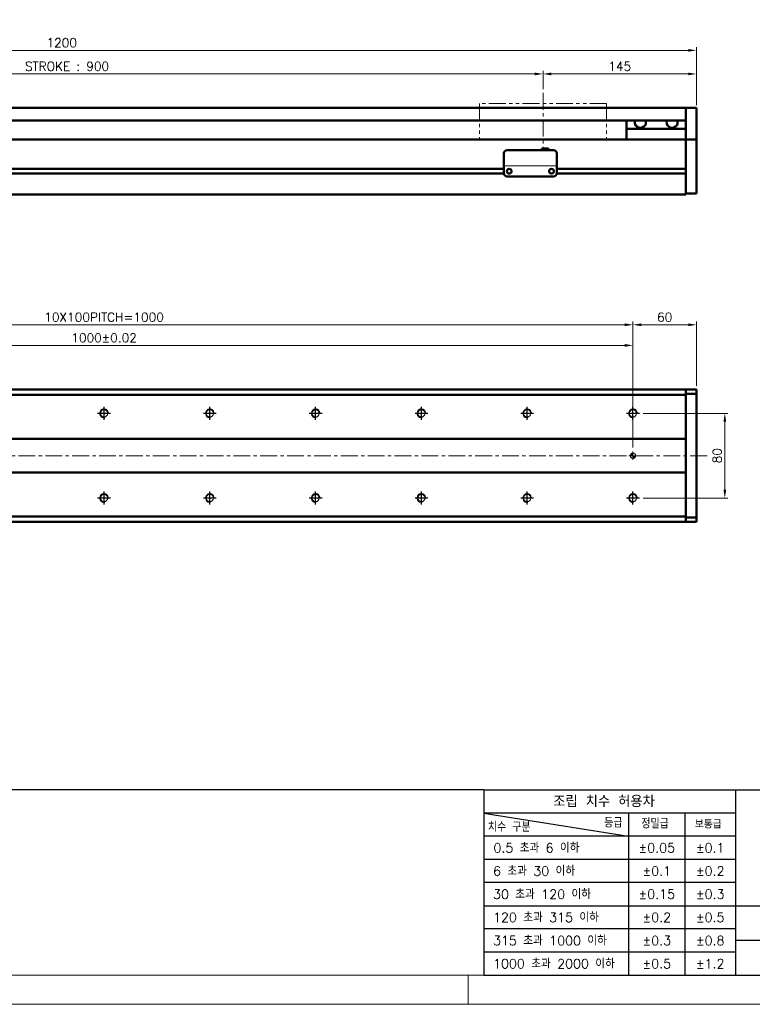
# Model space of a CAD drawing. Header units: millimetres. Extents: x 46891 to 50846, y 6223 to 10155.
# Tile 2 of 4: x 49272 to 49965, y 8529 to 9459. Entities that reach past the tile are written whole.
import ezdxf

# ---------------------------------------------------------------- set-up
doc = ezdxf.new("R2010")
doc.units = ezdxf.units.MM
doc.header["$LTSCALE"] = 0.5
doc.linetypes.add('CENTER', pattern=[50.8, 31.75, -6.35, 6.35, -6.35])
doc.linetypes.add('PHANTOM', pattern=[63.5, 31.75, -6.35, 6.35, -6.35, 6.35, -6.35])
doc.layers.get('0').update_dxf_attribs({"lineweight": 20})
doc.layers.add('1', color=1, linetype='CENTER', lineweight=13)
doc.layers.add('외형선(ISO)', color=7, linetype='Continuous', lineweight=50)
for name, color, linetype in [('3', 3, 'Continuous'), ('C', 1, 'CENTER'), ('DIM', 4, 'Continuous')]:
    doc.layers.add(name, color=color, linetype=linetype)
doc.styles.add('DSR TEXT', font='romans.shx', dxfattribs={"bigfont": 'whgtxt.shx'})
doc.styles.get("Standard").update_dxf_attribs({"font": 'romans.shx', "bigfont": 'whgtxt.shx'})
doc.dimstyles.new('DSR', dxfattribs={"dimscale": 2, "dimtxt": 3, "dimasz": 3, "dimexe": 0.5, "dimexo": 0.5, "dimgap": 0.5, "dimtad": 1, "dimdsep": 46, "dimtxsty": 'Standard', "dimcen": 2.5, "dimclrd": 4, "dimclre": 4, "dimclrt": 2, "dimadec": 0, "dimazin": 2, "dimtfac": 1, "dimtmove": 0, "dimatfit": 3, "dimfxl": 0, "dimlwd": -1, "dimlwe": -1, "dimarcsym": 0})

# ---------------------------------------------------------------- blocks, each defined once
blk = doc.blocks.new('A$C13F00394')
at = {"layer": '3'}
for p, q in [((0, 32), (-207.68, 32)), ((0, 32), (202.32, 32)), ((0, 32), (0, 0)), ((43.43, 32), (43.43, 0)), ((0, 28), (25, 24)), ((43.43, 28), (0, 28)), ((25, 28), (25, 0)), ((34.7, 28), (34.7, 0)), ((43.43, 24), (0, 24)), ((43.43, 20), (0, 20)), ((43.43, 16), (0, 16)), ((0, 12), (129.32, 12)), ((43.43, 8), (0, 8)), ((97.32, 6), (43.43, 6)), ((43.43, 4), (0, 4)), ((0, 0), (202.32, 0))]:
    blk.add_line(p, q, dxfattribs=at)
at = {"color": 0, "style": 'DSR TEXT'}
for s, height, p in [('조립 치수 허용차', 2, (11.97, 29.02)), ('치수 구분', 1.5, (0.69, 24.78)), ('등급', 1.5, (20.77, 25.52)), ('정밀급', 1.5, (27.18, 25.37)), ('보통급', 1.3, (36.41, 25.38)), (' 0.5 초과 6 이하', 1.6, (0.56, 21.19)), (' 6 초과 30 이하', 1.6, (0.49, 17.19)), (' 30 초과 120 이하', 1.6, (0.49, 13.19)), (' 120 초과 315 이하', 1.6, (0.49, 9.19)), (' 315 초과 1000 이하', 1.6, (0.49, 5.19)), (' 1000 초과 2000 이하', 1.6, (0.49, 1.19))]:
    blk.add_text(s, height=height, dxfattribs=at).set_placement(p)
at = {"color": 0, "char_height": 1.6, "attachment_point": 5, "style": 'DSR TEXT'}
for s, insert in [('%%P0.05', (29.85, 22)), ('%%P0.1', (39.07, 22)), ('%%P0.1', (29.85, 18)), ('%%P0.2', (39.07, 18)), ('%%P0.15', (29.85, 14)), ('%%P0.3', (39.07, 14)), ('%%P0.2', (29.85, 10)), ('%%P0.5', (39.07, 10)), ('%%P0.3', (29.85, 6)), ('%%P0.8', (39.07, 6)), ('%%P0.5', (29.85, 2)), ('%%P1.2', (39.07, 2))]:
    blk.add_mtext(s, dxfattribs=dict(at, insert=insert))
blk = doc.blocks.new('A$C1C1952E1')
at = {"color": 1}
blk.add_lwpolyline([(0, 0), (420, 0), (420, 297), (0, 297)], close=True, dxfattribs=at)
at = {"color": 3}
blk.add_lwpolyline([(5, 5), (415, 5), (415, 292), (5, 292)], close=True, dxfattribs=at)
blk = doc.blocks.new('*D116')
at = {"color": 1, "linetype": 'ByBlock'}
for p, q in [((49767.19, 9393.56), (49767.19, 9410.91)), ((49904.39, 9407.91), (49774.99, 9407.91)), ((49912.19, 9378.56), (49912.19, 9410.91))]:
    blk.add_line(p, q, dxfattribs=at)
at = {"color": 1}
for points in [[(49774.99, 9409.22), (49774.99, 9406.61), (49767.19, 9407.91)], [(49904.39, 9409.22), (49904.39, 9406.61), (49912.19, 9407.91)]]:
    blk.add_solid(points, dxfattribs=at)
at = {"layer": 'Defpoints', "color": 0}
for p in [(49767.19, 9407.91), (49767.19, 9389.96), (49912.19, 9374.96)]:
    blk.add_point(p, dxfattribs=at)
at = {"color": 3, "insert": (49839.69, 9415.11), "char_height": 8.4, "attachment_point": 5, "style": 'DSR TEXT'}
blk.add_mtext('145', dxfattribs=at)
blk = doc.blocks.new('*D117')
at = {"color": 1, "linetype": 'ByBlock'}
for p, q in [((48867.19, 9393.56), (48867.19, 9410.91)), ((48874.99, 9407.91), (49759.39, 9407.91)), ((49767.19, 9393.56), (49767.19, 9410.91))]:
    blk.add_line(p, q, dxfattribs=at)
at = {"color": 1}
for points in [[(48874.99, 9409.22), (48874.99, 9406.61), (48867.19, 9407.91)], [(49759.39, 9409.22), (49759.39, 9406.61), (49767.19, 9407.91)]]:
    blk.add_solid(points, dxfattribs=at)
at = {"layer": 'Defpoints', "color": 0}
for p in [(49767.19, 9407.91), (48867.19, 9389.96), (49767.19, 9389.96)]:
    blk.add_point(p, dxfattribs=at)
at = {"color": 3, "insert": (49317.19, 9415.11), "char_height": 8.4, "attachment_point": 5, "style": 'DSR TEXT'}
blk.add_mtext('STROKE : 900', dxfattribs=at)
blk = doc.blocks.new('*D119')
at = {"color": 1, "linetype": 'ByBlock'}
for p, q in [((48712.19, 9379.56), (48712.19, 9433.19)), ((49912.19, 9379.56), (49912.19, 9433.19)), ((48719.99, 9430.19), (49904.39, 9430.19))]:
    blk.add_line(p, q, dxfattribs=at)
at = {"color": 1}
for points in [[(48719.99, 9431.49), (48719.99, 9428.89), (48712.19, 9430.19)], [(49904.39, 9431.49), (49904.39, 9428.89), (49912.19, 9430.19)]]:
    blk.add_solid(points, dxfattribs=at)
at = {"layer": 'Defpoints', "color": 0}
for p in [(49912.19, 9430.19), (48712.19, 9375.96), (49912.19, 9375.96)]:
    blk.add_point(p, dxfattribs=at)
at = {"color": 3, "insert": (49312.19, 9437.39), "char_height": 8.4, "attachment_point": 5, "style": 'DSR TEXT'}
blk.add_mtext('1200', dxfattribs=at)
blk = doc.blocks.new('A$C33E56CC6')
h = blk.add_hatch()
h.set_pattern_fill('ANSI31', color=256, style=0)
h.set_pattern_definition([(45, (-7065.45672, -6508.5399), (-0.0883883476, 0.0883883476), [])])
h.paths.add_polyline_path([(4, 6.5, 0.414214), (1.5, 4), (4, 4)])
h.paths.add_polyline_path([(6.5, 4), (4, 4), (4, 1.5, 0.414214)])
blk.add_circle((4, 4), 2.5)
at = {"layer": '1'}
for p, q in [((0, 4), (8, 4)), ((4, 0), (4, 8))]:
    blk.add_line(p, q, dxfattribs=at)
blk = doc.blocks.new('tap8')
blk.add_circle((0, 0), 3.4)
at = {"layer": 'C', "color": 1, "linetype": 'CENTER'}
for p, q in [((-6.05, 0), (6.05, 0)), ((0, -6.05), (0, 6.05))]:
    blk.add_line(p, q, dxfattribs=at)
at = {"layer": 'DIM', "color": 3}
blk.add_arc((0, 0), 4, 263.84551, 189.43144, dxfattribs=at)
blk = doc.blocks.new('*D120')
at = {"color": 1, "linetype": 'ByBlock'}
for p, q in [((48852.19, 9054.87), (48852.19, 9154.46)), ((49852.19, 9054.87), (49852.19, 9154.46)), ((48859.99, 9151.46), (49844.39, 9151.46))]:
    blk.add_line(p, q, dxfattribs=at)
at = {"color": 1}
for points in [[(48859.99, 9152.76), (48859.99, 9150.16), (48852.19, 9151.46)], [(49844.39, 9152.76), (49844.39, 9150.16), (49852.19, 9151.46)]]:
    blk.add_solid(points, dxfattribs=at)
at = {"layer": 'Defpoints', "color": 0}
for p in [(49852.19, 9151.46), (48852.19, 9051.27), (49852.19, 9051.27)]:
    blk.add_point(p, dxfattribs=at)
at = {"color": 3, "insert": (49352.19, 9158.66), "char_height": 8.4, "attachment_point": 5, "style": 'DSR TEXT'}
blk.add_mtext('1000%%P0.02', dxfattribs=at)
blk = doc.blocks.new('*D122')
at = {"color": 1, "linetype": 'ByBlock'}
for p, q in [((49852.19, 9098.48), (49852.19, 9173.94)), ((49912.19, 9113.37), (49912.19, 9173.94)), ((49859.99, 9170.94), (49904.39, 9170.94))]:
    blk.add_line(p, q, dxfattribs=at)
at = {"color": 1}
for points in [[(49859.99, 9172.24), (49859.99, 9169.64), (49852.19, 9170.94)], [(49904.39, 9172.24), (49904.39, 9169.64), (49912.19, 9170.94)]]:
    blk.add_solid(points, dxfattribs=at)
at = {"layer": 'Defpoints', "color": 0}
for p in [(49912.19, 9170.94), (49912.19, 9109.77), (49852.19, 9094.88)]:
    blk.add_point(p, dxfattribs=at)
at = {"color": 3, "insert": (49882.19, 9178.14), "char_height": 8.4, "attachment_point": 5, "style": 'DSR TEXT'}
blk.add_mtext('60', dxfattribs=at)
blk = doc.blocks.new('*D125')
at = {"color": 1, "linetype": 'ByBlock'}
for p, q in [((48852.19, 9096.92), (48852.19, 9173.94)), ((49852.19, 9096.92), (49852.19, 9173.94)), ((48859.99, 9170.94), (49844.39, 9170.94))]:
    blk.add_line(p, q, dxfattribs=at)
at = {"color": 1}
for points in [[(48859.99, 9172.24), (48859.99, 9169.64), (48852.19, 9170.94)], [(49844.39, 9172.24), (49844.39, 9169.64), (49852.19, 9170.94)]]:
    blk.add_solid(points, dxfattribs=at)
at = {"layer": 'Defpoints', "color": 0}
for p in [(49852.19, 9170.94), (48852.19, 9093.32), (49852.19, 9093.32)]:
    blk.add_point(p, dxfattribs=at)
at = {"color": 3, "insert": (49352.19, 9178.14), "char_height": 8.4, "attachment_point": 5, "style": 'DSR TEXT'}
blk.add_mtext('10X100PITCH=1000', dxfattribs=at)
blk = doc.blocks.new('*D126')
at = {"color": 1, "linetype": 'ByBlock'}
for p, q in [((49861.84, 9087.27), (49942.03, 9087.27)), ((49939.03, 9015.07), (49939.03, 9079.47)), ((49861.84, 9007.27), (49942.03, 9007.27))]:
    blk.add_line(p, q, dxfattribs=at)
at = {"color": 1}
for points in [[(49937.73, 9079.47), (49940.33, 9079.47), (49939.03, 9087.27)], [(49937.73, 9015.07), (49940.33, 9015.07), (49939.03, 9007.27)]]:
    blk.add_solid(points, dxfattribs=at)
at = {"layer": 'Defpoints', "color": 0}
for p in [(49858.24, 9087.27), (49939.03, 9087.27), (49858.24, 9007.27)]:
    blk.add_point(p, dxfattribs=at)
at = {"color": 3, "insert": (49931.83, 9047.27), "char_height": 8.4, "attachment_point": 5, "rotation": 90, "style": 'DSR TEXT'}
blk.add_mtext('80', dxfattribs=at)

msp = doc.modelspace()

# ---------------------------------------------------------------- linework, layer by layer
at = {"color": 6, "linetype": 'PHANTOM'}
for p, q in [((49827.18959, 9379.96408), (49707.18959, 9379.96408)), ((49707.18959, 9379.96408), (49707.18959, 9345.96408)), ((49827.18959, 9379.96408), (49827.18959, 9345.96408))]:
    msp.add_line(p, q, dxfattribs=at)
msp.add_line((49730.18959, 9320.96422), (49780.18959, 9320.96422))
at = {"color": 1}
msp.add_line((49696.54732, 8556.37352), (49696.54732, 8528.99552), dxfattribs=at)
at = {"layer": '1'}
for p, q in [((49767.18959, 9389.96408), (49767.18959, 9335.96408)), ((49922.18959, 9047.27022), (48702.18959, 9047.27022))]:
    msp.add_line(p, q, dxfattribs=at)
at = {"layer": '3'}
msp.add_line((49711.23583, 8556.37352), (50819.04532, 8556.37352), dxfattribs=at)
at = {"layer": '외형선(ISO)'}
for p, q in [((48927.18959, 9375.96408), (49902.18959, 9375.96408)), ((49902.18959, 9375.96408), (49902.18959, 9373.96408)), ((49902.18959, 9375.96408), (49912.18959, 9375.96408)), ((49902.18959, 9373.96408), (49902.18959, 9375.96408)), ((49902.18959, 9373.17956), (49902.18959, 9373.96408)), ((49902.18959, 9373.96408), (49902.18959, 9373.17956)), ((49902.18959, 9372.68085), (49902.18959, 9373.17956)), ((49902.18959, 9373.17956), (49902.18959, 9372.68085)), ((49902.18959, 9372.68085), (49902.18959, 9371.61237)), ((49902.18959, 9371.61237), (49902.18959, 9372.68085)), ((49902.18959, 9371.61237), (49902.18959, 9368.62656)), ((49902.18959, 9368.62656), (49902.18959, 9371.61237)), ((49902.18959, 9360.06226), (49902.18959, 9368.62656)), ((49902.18959, 9368.62656), (49902.18959, 9364.46408)), ((49912.18959, 9373.96408), (49912.18959, 9375.96408)), ((49912.18959, 9373.96408), (49912.18959, 9373.17956)), ((49912.18959, 9373.17956), (49912.18959, 9372.68085)), ((49912.18959, 9371.61237), (49912.18959, 9372.68085)), ((49912.18959, 9368.62656), (49912.18959, 9371.61237)), ((49912.18959, 9368.62656), (49912.18959, 9360.06226)), ((48927.18959, 9363.96408), (49902.18959, 9363.96408)), ((49846.18959, 9355.96408), (49846.18959, 9363.96408)), ((49902.18959, 9357.96697), (49902.18959, 9360.06226)), ((49902.18959, 9346.54502), (49902.18959, 9357.96697)), ((49912.18959, 9360.06226), (49912.18959, 9357.96697)), ((49912.18959, 9357.96697), (49912.18959, 9346.54502)), ((49902.18959, 9355.96408), (49846.18959, 9355.96408)), ((49846.18959, 9345.96408), (49846.18959, 9355.96408)), ((49902.18959, 9345.96408), (48872.18959, 9345.96408)), ((49902.18959, 9345.96408), (49902.18959, 9346.54502)), ((49902.18959, 9342.96408), (49902.18959, 9345.96408)), ((49902.18959, 9345.96408), (49902.18959, 9342.96408)), ((49902.18959, 9345.96408), (49912.18959, 9345.96408)), ((49902.18959, 9342.96408), (49902.18959, 9318.41408)), ((49902.18959, 9300.20672), (49902.18959, 9342.96408)), ((49912.18959, 9346.54502), (49912.18959, 9345.96408)), ((49912.18959, 9342.96408), (49912.18959, 9345.96408)), ((49912.18959, 9342.96408), (49912.18959, 9300.20672)), ((49730.18959, 9322.96424), (49730.18959, 9332.96424)), ((49733.18959, 9335.96424), (49777.18959, 9335.96424)), ((49766.18959, 9337.46423), (49766.18959, 9335.96424)), ((49766.18959, 9337.46423), (49772.18959, 9337.46423)), ((49772.18959, 9337.46423), (49772.18959, 9335.96424)), ((49780.18959, 9332.96424), (49780.18959, 9322.96424)), ((49730.18959, 9322.96424), (49730.18959, 9320.96423)), ((49730.18959, 9320.9642), (49730.18959, 9320.96423)), ((49730.18959, 9320.4642), (49730.18959, 9320.9642)), ((49730.18959, 9313.9642), (49730.18959, 9320.4642)), ((49780.18959, 9320.96423), (49780.18959, 9322.96424)), ((49780.18959, 9320.96423), (49780.18959, 9320.9642)), ((49780.18959, 9320.9642), (49780.18959, 9320.4642)), ((49780.18959, 9320.4642), (49780.18959, 9313.9642)), ((49730.20004, 9313.71408), (48926.17915, 9313.71408)), ((49730.18959, 9318.21408), (48926.18959, 9318.21408)), ((49735.21293, 9318.21408), (49735.16626, 9318.21408)), ((49775.21293, 9318.21408), (49775.16626, 9318.21408)), ((49902.18959, 9313.71408), (49780.17915, 9313.71408)), ((49902.18959, 9318.21408), (49780.18959, 9318.21408)), ((49902.18959, 9313.51408), (49902.18959, 9300.20672)), ((49733.18959, 9310.9642), (49777.18959, 9310.9642)), ((48722.18959, 9293.96408), (49902.18959, 9293.96408)), ((49902.18959, 9298.0854), (49902.18959, 9300.20672)), ((49902.18959, 9300.20672), (49902.18959, 9298.0854)), ((49902.18959, 9298.0854), (49902.18959, 9293.96408)), ((49902.18959, 9294.96408), (49902.18959, 9298.0854)), ((49902.18959, 9294.96408), (49912.18959, 9294.96408)), ((49912.18959, 9298.0854), (49912.18959, 9300.20672)), ((49912.18959, 9298.0854), (49912.18959, 9294.96408)), ((49902.18959, 9109.77022), (48785.18959, 9109.77022)), ((49902.18959, 9108.89154), (49902.18959, 9109.77022)), ((49902.18959, 9109.77022), (49902.18959, 9108.89154)), ((49902.18959, 9109.77022), (49912.18959, 9109.77022)), ((49902.18959, 9108.89154), (49902.18959, 9104.77022)), ((49902.18959, 9105.77022), (49902.18959, 9108.89154)), ((49912.18959, 9108.89154), (49912.18959, 9109.77022)), ((49912.18959, 9108.89154), (49912.18959, 9105.77022)), ((48785.18959, 9104.77022), (49902.18959, 9104.77022)), ((49902.18959, 9105.77022), (49912.18959, 9105.77022)), ((49902.18959, 9104.77022), (49902.18959, 9063.27022)), ((49912.18959, 9105.77022), (49912.18959, 8988.77022)), ((49902.18959, 9063.27022), (48785.18959, 9063.27022)), ((49902.18959, 9063.27022), (49902.18959, 9062.41666)), ((49902.18959, 9062.41666), (49902.18959, 9062.06311)), ((49902.18959, 9062.06311), (49902.18959, 9032.47732)), ((49902.18959, 9032.47732), (49902.18959, 9062.06311)), ((49902.18959, 9032.47732), (49902.18959, 9032.12377)), ((49902.18959, 9032.12377), (49902.18959, 9031.27022)), ((48785.18959, 9031.27022), (49902.18959, 9031.27022)), ((49902.18959, 9031.27022), (49902.18959, 8989.77022)), ((49902.18959, 8989.77022), (48785.18959, 8989.77022)), ((49902.18959, 8989.77022), (49902.18959, 8985.6489)), ((49902.18959, 8985.6489), (49902.18959, 8988.77022)), ((49902.18959, 8988.77022), (49912.18959, 8988.77022)), ((49902.18959, 8984.77022), (49902.18959, 8985.6489)), ((49902.18959, 8985.6489), (49902.18959, 8984.77022)), ((49912.18959, 8988.77022), (49912.18959, 8985.6489)), ((49912.18959, 8984.77022), (49912.18959, 8985.6489)), ((49902.18959, 8984.77022), (48785.18959, 8984.77022)), ((49902.18959, 8984.77022), (49912.18959, 8984.77022))]:
    msp.add_line(p, q, dxfattribs=at)
for centre in [(49735.18959, 9315.9642), (49775.18959, 9315.9642)]:
    msp.add_circle(centre, 2.25, dxfattribs=at)
for centre, start, end in [((49733.18959, 9332.96424), 90, 180), ((49777.18959, 9332.96424), 0, 90), ((49733.18959, 9313.9642), 180, 270), ((49777.18959, 9313.9642), 270, 0)]:
    msp.add_arc(centre, 3, start, end, dxfattribs=at)
for centre in [(49859.18959, 9361.96408), (49889.18959, 9361.96408)]:
    msp.add_ellipse(centre, major_axis=(5.25, 0), ratio=0.923076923, start_param=2.716178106, end_param=6.708599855, dxfattribs=at)

# ---------------------------------------------------------------- block references
at = {"xscale": 5.4756, "yscale": 5.4756, "zscale": 5.4756}
for name, p in [('A$C1C1952E1', (48546.67132, 8528.99552)), ('A$C13F00394', (49711.23583, 8556.37352))]:
    msp.add_blockref(name, p, dxfattribs=at)
at = {"rotation": 90}
for p in [(49352.18959, 9087.27022), (49452.18959, 9087.27022), (49552.18959, 9087.27022), (49652.18959, 9087.27022), (49752.18959, 9087.27022), (49852.18959, 9087.27022), (49352.18959, 9007.27022), (49452.18959, 9007.27022), (49552.18959, 9007.27022), (49652.18959, 9007.27022), (49752.18959, 9007.27022), (49852.18959, 9007.27022)]:
    msp.add_blockref('tap8', p, dxfattribs=at)
msp.add_blockref('A$C33E56CC6', (49848.18959, 9043.27022))

# ---------------------------------------------------------------- dimensions: what is measured, and where the dimension line sits
for base, p1, p2, picture, middle in [((49912.18959, 9430.19202), (48712.18959, 9375.96408), (49912.18959, 9375.96408), '*D119', (49312.18959, 9437.39202)), ((49767.18959, 9407.91493), (49912.18959, 9374.96408), (49767.18959, 9389.96408), '*D116', (49839.68959, 9415.11493))]:
    dim = msp.add_linear_dim(base=base, p1=p1, p2=p2, dimstyle='DSR', override={"dimscale": 3, "dimtxt": 2.8, "dimasz": 2.600136, "dimexe": 1, "dimexo": 1.2, "dimgap": 1, "dimdec": 4, "dimtxsty": 'DSR TEXT', "dimclrd": 1, "dimclre": 1, "dimclrt": 3, "dimtdec": 4, "dimtix": 1})
    dim.commit()
    dim.dimension.update_dxf_attribs({"geometry": picture, "text_midpoint": middle})
for base, p1, p2, text, picture, middle in [((49767.18959, 9407.91493), (48867.18959, 9389.96408), (49767.18959, 9389.96408), 'STROKE : <>', '*D117', (49317.18959, 9415.11493)), ((49852.18959, 9170.94482), (48852.18959, 9093.31719), (49852.18959, 9093.31719), '10X100PITCH=<>', '*D125', (49352.18959, 9178.14482)), ((49852.18959, 9151.4623), (48852.18959, 9051.27022), (49852.18959, 9051.27022), '<>%%P0.02', '*D120', (49352.18959, 9158.6623))]:
    dim = msp.add_linear_dim(base=base, p1=p1, p2=p2, text=text, dimstyle='DSR', override={"dimscale": 3, "dimtxt": 2.8, "dimasz": 2.600136, "dimexe": 1, "dimexo": 1.2, "dimgap": 1, "dimdec": 4, "dimtxsty": 'DSR TEXT', "dimclrd": 1, "dimclre": 1, "dimclrt": 3, "dimtdec": 4, "dimtix": 1})
    dim.commit()
    dim.dimension.update_dxf_attribs({"geometry": picture, "text_midpoint": middle})
dim = msp.add_linear_dim(base=(49912.18959, 9170.94482), p1=(49852.18959, 9094.88185), p2=(49912.18959, 9109.77022), dimstyle='DSR', override={"dimscale": 3, "dimtxt": 2.8, "dimasz": 2.600136, "dimexe": 1, "dimexo": 1.2, "dimgap": 1, "dimdec": 4, "dimtxsty": 'DSR TEXT', "dimclrd": 1, "dimclre": 1, "dimclrt": 3, "dimtdec": 4, "dimtix": 1})
dim.commit()
dim.dimension.update_dxf_attribs({"geometry": '*D122', "text_midpoint": (49882.18959, 9170.94482), "dimtype": 160})
dim = msp.add_linear_dim(base=(49939.02813, 9087.27022), p1=(49858.23656, 9007.27022), p2=(49858.23656, 9087.27022), angle=90, dimstyle='DSR', override={"dimscale": 3, "dimtxt": 2.8, "dimasz": 2.600136, "dimexe": 1, "dimexo": 1.2, "dimgap": 1, "dimdec": 4, "dimtxsty": 'DSR TEXT', "dimclrd": 1, "dimclre": 1, "dimclrt": 3, "dimtdec": 4, "dimtix": 1})
dim.commit()
dim.dimension.update_dxf_attribs({"geometry": '*D126', "text_midpoint": (49931.82813, 9047.27022)})

doc.saveas('drawing.dxf')
